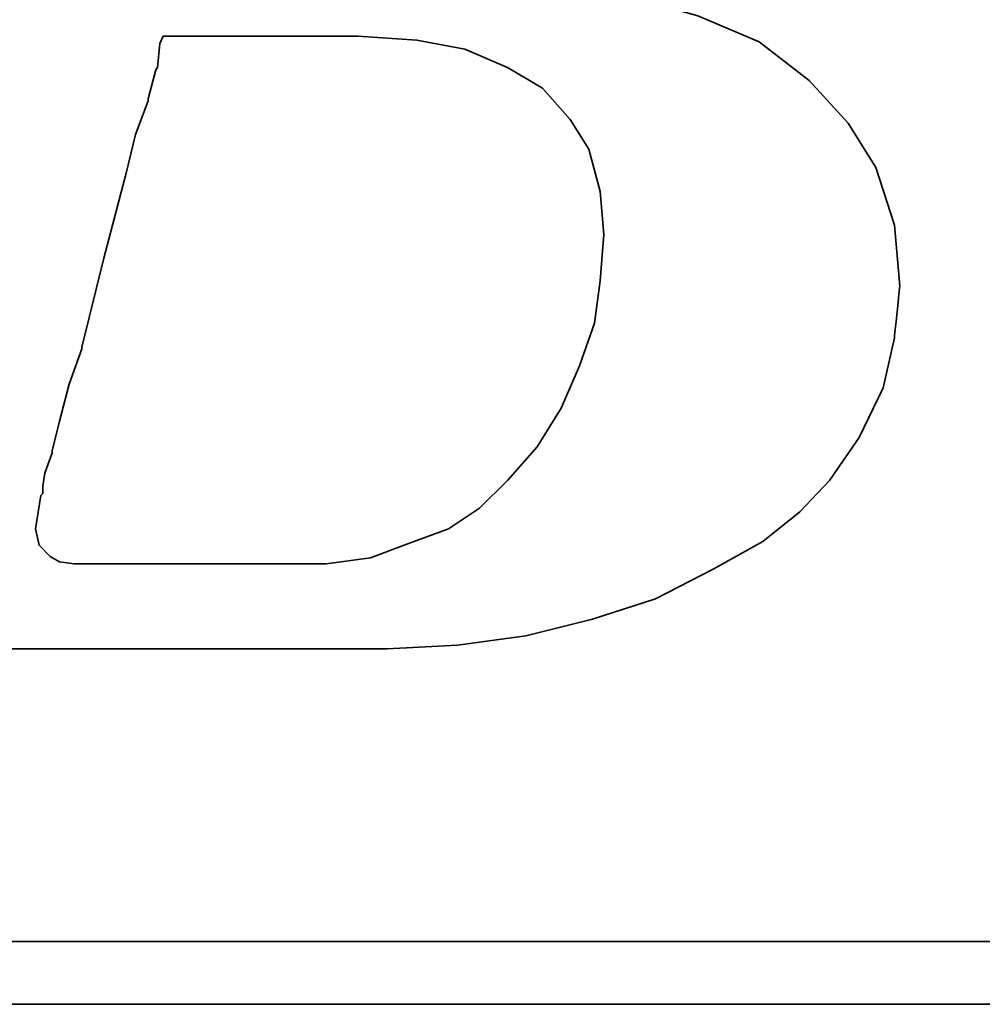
# Model space of a CAD drawing. Extents: x 384 to 530, y 258 to 355.
# Tile 21 of 62: x 498.396 to 499.374, y 316.872 to 317.873. Entities that reach past the tile are written whole.
import ezdxf

# ---------------------------------------------------------------- set-up
doc = ezdxf.new("R2010")
doc.units = 0
doc.header["$LTSCALE"] = 2
doc.header["$MEASUREMENT"] = 0
doc.layers.get('0').update_dxf_attribs({"linetype": 'CONTINUOUS'})

msp = doc.modelspace()

# ---------------------------------------------------------------- linework, layer by layer
at = {"lineweight": 35}
for points, knots in [([(498.1348, 317.3766), (498.1348, 317.3766), (498.1198, 317.3426), (498.1198, 317.3426), (498.1198, 317.3426), (498.1198, 317.3426), (498.1179, 317.3389), (498.1179, 317.3389), (498.1179, 317.3389), (498.1179, 317.3389), (498.1179, 317.3369), (498.1179, 317.3369), (498.1179, 317.3369), (498.1179, 317.3369), (498.0955, 317.3146), (498.0955, 317.3146), (498.0955, 317.3146), (498.0955, 317.3146), (498.0936, 317.3146), (498.0936, 317.3146), (498.0936, 317.3146), (498.0936, 317.3146), (498.0916, 317.3126), (498.0916, 317.3126), (498.0916, 317.3126), (498.0916, 317.3126), (498.0614, 317.2975), (498.0614, 317.2975), (498.0614, 317.2975), (498.0614, 317.2975), (498.0579, 317.2975), (498.0579, 317.2975), (498.0579, 317.2975), (498.0579, 317.2975), (498.0559, 317.2958), (498.0559, 317.2958), (498.0559, 317.2958), (498.0559, 317.2958), (498.0218, 317.2918), (498.0218, 317.2918), (498.0218, 317.2918), (498.0218, 317.2918), (498.0202, 317.2918), (498.0202, 317.2918), (498.0202, 317.2918), (498.0202, 317.2918), (498.0163, 317.2918), (498.0163, 317.2918), (498.0163, 317.2918), (498.0163, 317.2918), (498.0049, 317.2918), (498.0049, 317.2918), (498.0049, 317.2918), (498.0049, 317.2918), (497.9747, 317.2918), (497.9747, 317.2918), (497.9747, 317.2918), (497.9747, 317.2918), (497.9449, 317.2918), (497.9449, 317.2918), (497.9449, 317.2918), (497.9449, 317.2918), (497.941, 317.2918), (497.941, 317.2918), (497.941, 317.2918), (497.941, 317.2918), (497.941, 317.2901), (497.941, 317.2901), (497.941, 317.2901), (497.941, 317.2901), (497.939, 317.2881), (497.939, 317.2881), (497.939, 317.2881), (497.939, 317.2881), (497.9315, 317.2601), (497.9315, 317.2601), (497.9315, 317.2601), (497.9315, 317.2601), (497.926, 317.2336), (497.926, 317.2336), (497.926, 317.2336), (497.926, 317.2336), (497.9296, 317.2336), (497.9296, 317.2336), (497.9296, 317.2336), (497.9296, 317.2336), (497.9449, 317.2336), (497.9449, 317.2336), (497.9449, 317.2336), (497.9449, 317.2336), (497.9861, 317.2336), (497.9861, 317.2336), (497.9861, 317.2336), (497.9861, 317.2336), (498.0428, 317.2336), (498.0428, 317.2336), (498.0428, 317.2336), (498.0428, 317.2336), (498.1065, 317.2336), (498.1065, 317.2336), (498.1065, 317.2336), (498.1065, 317.2336), (498.1818, 317.2336), (498.1818, 317.2336), (498.1818, 317.2336), (498.1818, 317.2336), (498.3364, 317.2336), (498.3364, 317.2336), (498.3364, 317.2336), (498.3364, 317.2336), (498.4945, 317.2336), (498.4945, 317.2336), (498.4945, 317.2336), (498.4945, 317.2336), (498.5698, 317.2336), (498.5698, 317.2336), (498.5698, 317.2336), (498.5698, 317.2336), (498.6338, 317.2336), (498.6338, 317.2336), (498.6338, 317.2336), (498.6338, 317.2336), (498.6903, 317.2336), (498.6903, 317.2336), (498.6903, 317.2336), (498.6903, 317.2336), (498.7315, 317.2336), (498.7315, 317.2336), (498.7315, 317.2336), (498.7315, 317.2336), (498.7468, 317.2336), (498.7468, 317.2336), (498.7468, 317.2336), (498.7468, 317.2336), (498.7581, 317.2336), (498.7581, 317.2336), (498.7581, 317.2336), (498.7581, 317.2336), (498.7656, 317.2336), (498.7656, 317.2336), (498.7656, 317.2336), (498.7656, 317.2336), (498.7691, 317.2336), (498.7691, 317.2336), (498.7691, 317.2336), (498.7691, 317.2336), (498.8409, 317.2373), (498.8409, 317.2373), (498.8409, 317.2373), (498.8409, 317.2373), (498.9104, 317.2467), (498.9104, 317.2467), (498.9104, 317.2467), (498.9104, 317.2467), (498.9782, 317.2636), (498.9782, 317.2636), (498.9782, 317.2636), (498.9782, 317.2636), (499.0422, 317.2844), (499.0422, 317.2844), (499.0422, 317.2844), (499.0422, 317.2844), (499.1006, 317.3146), (499.1006, 317.3146), (499.1006, 317.3146), (499.1006, 317.3146), (499.1512, 317.3426), (499.1512, 317.3426), (499.1512, 317.3426), (499.1512, 317.3426), (499.1889, 317.3728), (499.1889, 317.3728), (499.1889, 317.3728), (499.1889, 317.3728), (499.2191, 317.4048), (499.2191, 317.4048), (499.2191, 317.4048), (499.2191, 317.4048), (499.2493, 317.4484), (499.2493, 317.4484), (499.2493, 317.4484), (499.2493, 317.4484), (499.2736, 317.499), (499.2736, 317.499), (499.2736, 317.499), (499.2736, 317.499), (499.285, 317.55), (499.285, 317.55), (499.285, 317.55), (499.285, 317.55), (499.2905, 317.6025), (499.2905, 317.6025), (499.2905, 317.6025), (499.2905, 317.6025), (499.285, 317.6645), (499.285, 317.6645), (499.285, 317.6645), (499.285, 317.6645), (499.2662, 317.723), (499.2662, 317.723), (499.2662, 317.723), (499.2662, 317.723), (499.2379, 317.7681), (499.2379, 317.7681), (499.2379, 317.7681), (499.2379, 317.7681), (499.1983, 317.8116), (499.1983, 317.8116), (499.1983, 317.8116), (499.1983, 317.8116), (499.1477, 317.8509), (499.1477, 317.8509), (499.1477, 317.8509), (499.1477, 317.8509), (499.0853, 317.8774), (499.0853, 317.8774), (499.0853, 317.8774), (499.0853, 317.8774), (499.012, 317.898), (499.012, 317.898), (499.012, 317.898), (499.012, 317.898), (498.9292, 317.9113), (498.9292, 317.9113), (498.9292, 317.9113), (498.9292, 317.9113), (498.8409, 317.9246), (498.8409, 317.9246), (498.8409, 317.9246), (498.8409, 317.9246), (498.9311, 317.9376), (498.9311, 317.9376), (498.9311, 317.9376), (498.9311, 317.9376), (498.9837, 317.945), (498.9837, 317.945), (498.9837, 317.945), (498.9837, 317.945), (499.0347, 317.9544), (499.0347, 317.9544), (499.0347, 317.9544), (499.0347, 317.9544), (499.0838, 317.9676), (499.0838, 317.9676), (499.0838, 317.9676), (499.0838, 317.9676), (499.1249, 317.9827), (499.1249, 317.9827), (499.1249, 317.9827), (499.1249, 317.9827), (499.1665, 317.996), (499.1665, 317.996), (499.1665, 317.996), (499.1665, 317.996), (499.1983, 318.0149), (499.1983, 318.0149), (499.1983, 318.0149), (499.1983, 318.0149), (499.2285, 318.0317), (499.2285, 318.0317), (499.2285, 318.0317), (499.2285, 318.0317), (499.255, 318.0545), (499.255, 318.0545), (499.255, 318.0545), (499.255, 318.0545), (499.2983, 318.1016), (499.2983, 318.1016), (499.2983, 318.1016), (499.2983, 318.1016), (499.3301, 318.1502), (499.3301, 318.1502), (499.3301, 318.1502), (499.3301, 318.1502), (499.3454, 318.2106), (499.3454, 318.2106), (499.3454, 318.2106), (499.3454, 318.2106), (499.3509, 318.2689), (499.3509, 318.2689), (499.3509, 318.2689), (499.3509, 318.2689), (499.347, 318.3271), (499.347, 318.3271), (499.347, 318.3271), (499.347, 318.3271), (499.3301, 318.3801), (499.3301, 318.3801), (499.3301, 318.3801), (499.3301, 318.3801), (499.3019, 318.4233), (499.3019, 318.4233), (499.3019, 318.4233), (499.3019, 318.4233), (499.2585, 318.4664), (499.2585, 318.4664), (499.2585, 318.4664), (499.2585, 318.4664), (499.206, 318.4986), (499.206, 318.4986), (499.206, 318.4986), (499.206, 318.4986), (499.1438, 318.5213), (499.1438, 318.5213), (499.1438, 318.5213), (499.1438, 318.5213), (499.0704, 318.5343), (499.0704, 318.5343), (499.0704, 318.5343), (499.0704, 318.5343), (498.9837, 318.5417), (498.9837, 318.5417), (498.9837, 318.5417), (498.9837, 318.5417), (498.9763, 318.5417), (498.9763, 318.5417), (498.9763, 318.5417), (498.9763, 318.5417), (498.95, 318.5417), (498.95, 318.5417), (498.95, 318.5417), (498.95, 318.5417), (498.9123, 318.5417), (498.9123, 318.5417), (498.9123, 318.5417), (498.9123, 318.5417), (498.8633, 318.5417), (498.8633, 318.5417), (498.8633, 318.5417), (498.8633, 318.5417), (498.8033, 318.5417), (498.8033, 318.5417), (498.8033, 318.5417), (498.8033, 318.5417), (498.7393, 318.5417), (498.7393, 318.5417), (498.7393, 318.5417), (498.7393, 318.5417), (498.5959, 318.5417), (498.5959, 318.5417), (498.5959, 318.5417), (498.5959, 318.5417), (498.4529, 318.5417), (498.4529, 318.5417), (498.4529, 318.5417), (498.4529, 318.5417), (498.389, 318.5417), (498.389, 318.5417), (498.389, 318.5417), (498.389, 318.5417), (498.329, 318.5417), (498.329, 318.5417), (498.329, 318.5417), (498.329, 318.5417), (498.2799, 318.5417), (498.2799, 318.5417), (498.2799, 318.5417), (498.2799, 318.5417), (498.2405, 318.5417), (498.2405, 318.5417), (498.2405, 318.5417), (498.2405, 318.5417), (498.2195, 318.5417), (498.2195, 318.5417), (498.2195, 318.5417), (498.2195, 318.5417), (498.2195, 318.54), (498.2195, 318.54), (498.2195, 318.54), (498.2195, 318.54), (498.2175, 318.5382), (498.2175, 318.5382), (498.2175, 318.5382), (498.2175, 318.5382), (498.2101, 318.508), (498.2101, 318.508), (498.2101, 318.508), (498.2101, 318.508), (498.2046, 318.4837), (498.2046, 318.4837), (498.2046, 318.4837), (498.2046, 318.4837), (498.2458, 318.4837), (498.2458, 318.4837), (498.2458, 318.4837), (498.2458, 318.4837), (498.2834, 318.4837), (498.2834, 318.4837), (498.2834, 318.4837), (498.2834, 318.4837), (498.295, 318.4837), (498.295, 318.4837), (498.295, 318.4837), (498.295, 318.4837), (498.2985, 318.4837), (498.2985, 318.4837), (498.2985, 318.4837), (498.2985, 318.4837), (498.325, 318.4837), (498.325, 318.4837), (498.325, 318.4837), (498.325, 318.4837), (498.327, 318.4837), (498.327, 318.4837), (498.327, 318.4837), (498.327, 318.4837), (498.329, 318.4815), (498.329, 318.4815), (498.329, 318.4815), (498.329, 318.4815), (498.3458, 318.4778), (498.3458, 318.4778), (498.3458, 318.4778), (498.3458, 318.4778), (498.3647, 318.4743), (498.3647, 318.4743), (498.3647, 318.4743), (498.3647, 318.4743), (498.3662, 318.4743), (498.3662, 318.4743), (498.3662, 318.4743), (498.3662, 318.4743), (498.3776, 318.4703), (498.3776, 318.4703), (498.3776, 318.4703), (498.3776, 318.4703), (498.3815, 318.4703), (498.3815, 318.4703), (498.3815, 318.4703), (498.3815, 318.4703), (498.3835, 318.4664), (498.3835, 318.4664), (498.3835, 318.4664), (498.3835, 318.4664), (498.3964, 318.4513), (498.3964, 318.4513), (498.3964, 318.4513), (498.3964, 318.4513), (498.3984, 318.4495), (498.3984, 318.4495), (498.3984, 318.4495), (498.3984, 318.4495), (498.3984, 318.4476), (498.3984, 318.4476), (498.3984, 318.4476), (498.3984, 318.4476), (498.4058, 318.4252), (498.4058, 318.4252), (498.4058, 318.4252), (498.4058, 318.4252), (498.4078, 318.4213), (498.4078, 318.4213), (498.4078, 318.4213), (498.4078, 318.4213), (498.4058, 318.4178), (498.4058, 318.4178), (498.4058, 318.4178), (498.4058, 318.4178), (498.4004, 318.3856), (498.4004, 318.3856), (498.4004, 318.3856), (498.4004, 318.3856), (498.4004, 318.3742), (498.4004, 318.3742), (498.4004, 318.3742), (498.4004, 318.3742), (498.4004, 318.3723), (498.4004, 318.3723), (498.4004, 318.3723), (498.4004, 318.3723), (498.3984, 318.3707), (498.3984, 318.3707), (498.3984, 318.3707), (498.3984, 318.3707), (498.3947, 318.3593), (498.3947, 318.3593), (498.3947, 318.3593), (498.3947, 318.3593), (498.389, 318.3424), (498.389, 318.3424), (498.389, 318.3424), (498.389, 318.3424), (498.3835, 318.3197), (498.3835, 318.3197), (498.3835, 318.3197), (498.3835, 318.3197), (498.3756, 318.2934), (498.3756, 318.2934), (498.3756, 318.2934), (498.3756, 318.2934), (498.3588, 318.2293), (498.3588, 318.2293), (498.3588, 318.2293), (498.3588, 318.2293), (498.3384, 318.1502), (498.3384, 318.1502), (498.3384, 318.1502), (498.3384, 318.1502), (498.3156, 318.0655), (498.3156, 318.0655), (498.3156, 318.0655), (498.3156, 318.0655), (498.2666, 317.8828), (498.2666, 317.8828), (498.2666, 317.8828), (498.2666, 317.8828), (498.2175, 317.6987), (498.2175, 317.6987), (498.2175, 317.6987), (498.2175, 317.6987), (498.1952, 317.612), (498.1952, 317.612), (498.1952, 317.612), (498.1952, 317.612), (498.1744, 317.5366), (498.1744, 317.5366), (498.1744, 317.5366), (498.1744, 317.5366), (498.1575, 317.4725), (498.1575, 317.4725), (498.1575, 317.4725), (498.1575, 317.4725), (498.1518, 317.4462), (498.1518, 317.4462), (498.1518, 317.4462), (498.1518, 317.4462), (498.1461, 317.4219), (498.1461, 317.4219), (498.1461, 317.4219), (498.1461, 317.4219), (498.1461, 317.4201), (498.1461, 317.4201), (498.1461, 317.4201), (498.1461, 317.4201), (498.1406, 317.4048), (498.1406, 317.4048), (498.1406, 317.4048), (498.1406, 317.4048), (498.1367, 317.3897), (498.1367, 317.3897), (498.1367, 317.3897), (498.1367, 317.3897), (498.1367, 317.384), (498.1367, 317.384), (498.1367, 317.384), (498.1367, 317.384), (498.1367, 317.3805), (498.1367, 317.3805), (498.1367, 317.3805), (498.1367, 317.3805), (498.1367, 317.3785), (498.1367, 317.3785), (498.1367, 317.3785), (498.1367, 317.3785), (498.1348, 317.3766), (498.1348, 317.3766)], [0, 0, 0, 0, 0.007194, 0.007194, 0.007194, 0.007194, 0.014388, 0.014388, 0.014388, 0.014388, 0.021583, 0.021583, 0.021583, 0.021583, 0.028777, 0.028777, 0.028777, 0.028777, 0.035971, 0.035971, 0.035971, 0.035971, 0.043165, 0.043165, 0.043165, 0.043165, 0.05036, 0.05036, 0.05036, 0.05036, 0.057554, 0.057554, 0.057554, 0.057554, 0.064748, 0.064748, 0.064748, 0.064748, 0.071942, 0.071942, 0.071942, 0.071942, 0.079137, 0.079137, 0.079137, 0.079137, 0.086331, 0.086331, 0.086331, 0.086331, 0.093525, 0.093525, 0.093525, 0.093525, 0.100719, 0.100719, 0.100719, 0.100719, 0.107914, 0.107914, 0.107914, 0.107914, 0.115108, 0.115108, 0.115108, 0.115108, 0.122302, 0.122302, 0.122302, 0.122302, 0.129496, 0.129496, 0.129496, 0.129496, 0.136691, 0.136691, 0.136691, 0.136691, 0.143885, 0.143885, 0.143885, 0.143885, 0.151079, 0.151079, 0.151079, 0.151079, 0.158273, 0.158273, 0.158273, 0.158273, 0.165468, 0.165468, 0.165468, 0.165468, 0.172662, 0.172662, 0.172662, 0.172662, 0.179856, 0.179856, 0.179856, 0.179856, 0.18705, 0.18705, 0.18705, 0.18705, 0.194245, 0.194245, 0.194245, 0.194245, 0.201439, 0.201439, 0.201439, 0.201439, 0.208633, 0.208633, 0.208633, 0.208633, 0.215827, 0.215827, 0.215827, 0.215827, 0.223022, 0.223022, 0.223022, 0.223022, 0.230216, 0.230216, 0.230216, 0.230216, 0.23741, 0.23741, 0.23741, 0.23741, 0.244604, 0.244604, 0.244604, 0.244604, 0.251799, 0.251799, 0.251799, 0.251799, 0.258993, 0.258993, 0.258993, 0.258993, 0.266187, 0.266187, 0.266187, 0.266187, 0.273381, 0.273381, 0.273381, 0.273381, 0.280576, 0.280576, 0.280576, 0.280576, 0.28777, 0.28777, 0.28777, 0.28777, 0.294964, 0.294964, 0.294964, 0.294964, 0.302158, 0.302158, 0.302158, 0.302158, 0.309353, 0.309353, 0.309353, 0.309353, 0.316547, 0.316547, 0.316547, 0.316547, 0.323741, 0.323741, 0.323741, 0.323741, 0.330935, 0.330935, 0.330935, 0.330935, 0.338129, 0.338129, 0.338129, 0.33813, 0.345324, 0.345324, 0.345324, 0.345324, 0.352518, 0.352518, 0.352518, 0.352518, 0.359712, 0.359712, 0.359712, 0.359712, 0.366906, 0.366906, 0.366906, 0.366906, 0.374101, 0.374101, 0.374101, 0.374101, 0.381295, 0.381295, 0.381295, 0.381295, 0.388489, 0.388489, 0.388489, 0.388489, 0.395683, 0.395683, 0.395683, 0.395683, 0.402878, 0.402878, 0.402878, 0.402878, 0.410072, 0.410072, 0.410072, 0.410072, 0.417266, 0.417266, 0.417266, 0.417266, 0.42446, 0.42446, 0.42446, 0.42446, 0.431655, 0.431655, 0.431655, 0.431655, 0.438849, 0.438849, 0.438849, 0.438849, 0.446043, 0.446043, 0.446043, 0.446043, 0.453237, 0.453237, 0.453237, 0.453237, 0.460432, 0.460432, 0.460432, 0.460432, 0.467626, 0.467626, 0.467626, 0.467626, 0.47482, 0.47482, 0.47482, 0.47482, 0.482014, 0.482014, 0.482014, 0.482014, 0.489209, 0.489209, 0.489209, 0.489209, 0.496403, 0.496403, 0.496403, 0.496403, 0.503597, 0.503597, 0.503597, 0.503597, 0.510791, 0.510791, 0.510791, 0.510791, 0.517986, 0.517986, 0.517986, 0.517986, 0.52518, 0.52518, 0.52518, 0.52518, 0.532374, 0.532374, 0.532374, 0.532374, 0.539568, 0.539568, 0.539568, 0.539568, 0.546763, 0.546763, 0.546763, 0.546763, 0.553957, 0.553957, 0.553957, 0.553957, 0.561151, 0.561151, 0.561151, 0.561151, 0.568345, 0.568345, 0.568345, 0.568345, 0.57554, 0.57554, 0.57554, 0.57554, 0.582734, 0.582734, 0.582734, 0.582734, 0.589928, 0.589928, 0.589928, 0.589928, 0.597122, 0.597122, 0.597122, 0.597122, 0.604317, 0.604317, 0.604317, 0.604317, 0.611511, 0.611511, 0.611511, 0.611511, 0.618705, 0.618705, 0.618705, 0.618705, 0.625899, 0.625899, 0.625899, 0.625899, 0.633094, 0.633094, 0.633094, 0.633094, 0.640288, 0.640288, 0.640288, 0.640288, 0.647482, 0.647482, 0.647482, 0.647482, 0.654676, 0.654676, 0.654676, 0.654676, 0.661871, 0.661871, 0.661871, 0.661871, 0.669065, 0.669065, 0.669065, 0.669065, 0.676259, 0.676259, 0.676259, 0.676259, 0.683453, 0.683453, 0.683453, 0.683453, 0.690647, 0.690647, 0.690647, 0.690647, 0.697842, 0.697842, 0.697842, 0.697842, 0.705036, 0.705036, 0.705036, 0.705036, 0.71223, 0.71223, 0.71223, 0.71223, 0.719424, 0.719424, 0.719424, 0.719424, 0.726619, 0.726619, 0.726619, 0.726619, 0.733813, 0.733813, 0.733813, 0.733813, 0.741007, 0.741007, 0.741007, 0.741007, 0.748201, 0.748201, 0.748201, 0.748201, 0.755396, 0.755396, 0.755396, 0.755396, 0.76259, 0.76259, 0.76259, 0.76259, 0.769784, 0.769784, 0.769784, 0.769784, 0.776978, 0.776978, 0.776978, 0.776978, 0.784173, 0.784173, 0.784173, 0.784173, 0.791367, 0.791367, 0.791367, 0.791367, 0.798561, 0.798561, 0.798561, 0.798561, 0.805755, 0.805755, 0.805755, 0.805755, 0.81295, 0.81295, 0.81295, 0.81295, 0.820144, 0.820144, 0.820144, 0.820144, 0.827338, 0.827338, 0.827338, 0.827338, 0.834532, 0.834532, 0.834532, 0.834532, 0.841727, 0.841727, 0.841727, 0.841727, 0.848921, 0.848921, 0.848921, 0.848921, 0.856115, 0.856115, 0.856115, 0.856115, 0.863309, 0.863309, 0.863309, 0.863309, 0.870504, 0.870504, 0.870504, 0.870504, 0.877698, 0.877698, 0.877698, 0.877698, 0.884892, 0.884892, 0.884892, 0.884892, 0.892086, 0.892086, 0.892086, 0.892086, 0.899281, 0.899281, 0.899281, 0.899281, 0.906475, 0.906475, 0.906475, 0.906475, 0.913669, 0.913669, 0.913669, 0.913669, 0.920863, 0.920863, 0.920863, 0.920863, 0.928058, 0.928058, 0.928058, 0.928058, 0.935252, 0.935252, 0.935252, 0.935252, 0.942446, 0.942446, 0.942446, 0.942446, 0.94964, 0.94964, 0.94964, 0.94964, 0.956835, 0.956835, 0.956835, 0.956835, 0.964029, 0.964029, 0.964029, 0.964029, 0.971223, 0.971223, 0.971223, 0.971223, 0.978417, 0.978417, 0.978417, 0.978417, 0.985612, 0.985612, 0.985612, 0.985612, 0.992806, 0.992806, 0.992806, 0.992806, 1, 1, 1, 1]), ([(498.419, 317.3993), (498.419, 317.3993), (498.419, 317.3917), (498.419, 317.3917), (498.419, 317.3917), (498.419, 317.3917), (498.4172, 317.3897), (498.4172, 317.3897), (498.4172, 317.3897), (498.4172, 317.3897), (498.4117, 317.3558), (498.4117, 317.3558), (498.4117, 317.3558), (498.4117, 317.3558), (498.4153, 317.3389), (498.4153, 317.3389), (498.4153, 317.3389), (498.4153, 317.3389), (498.4266, 317.3275), (498.4266, 317.3275), (498.4266, 317.3275), (498.4266, 317.3275), (498.4361, 317.3222), (498.4361, 317.3222), (498.4361, 317.3222), (498.4361, 317.3222), (498.451, 317.3201), (498.451, 317.3201), (498.451, 317.3201), (498.451, 317.3201), (498.4757, 317.3201), (498.4757, 317.3201), (498.4757, 317.3201), (498.4757, 317.3201), (498.502, 317.3201), (498.502, 317.3201), (498.502, 317.3201), (498.502, 317.3201), (498.5094, 317.3201), (498.5094, 317.3201), (498.5094, 317.3201), (498.5094, 317.3201), (498.5284, 317.3201), (498.5284, 317.3201), (498.5284, 317.3201), (498.5284, 317.3201), (498.5808, 317.3201), (498.5808, 317.3201), (498.5808, 317.3201), (498.5808, 317.3201), (498.6338, 317.3201), (498.6338, 317.3201), (498.6338, 317.3201), (498.6338, 317.3201), (498.6526, 317.3201), (498.6526, 317.3201), (498.6526, 317.3201), (498.6526, 317.3201), (498.6581, 317.3201), (498.6581, 317.3201), (498.6581, 317.3201), (498.6581, 317.3201), (498.7071, 317.3201), (498.7071, 317.3201), (498.7071, 317.3201), (498.7071, 317.3201), (498.7523, 317.326), (498.7523, 317.326), (498.7523, 317.326), (498.7523, 317.326), (498.7919, 317.3409), (498.7919, 317.3409), (498.7919, 317.3409), (498.7919, 317.3409), (498.8315, 317.3558), (498.8315, 317.3558), (498.8315, 317.3558), (498.8315, 317.3558), (498.8633, 317.3766), (498.8633, 317.3766), (498.8633, 317.3766), (498.8633, 317.3766), (498.8915, 317.4048), (498.8915, 317.4048), (498.8915, 317.4048), (498.8915, 317.4048), (498.9217, 317.4389), (498.9217, 317.4389), (498.9217, 317.4389), (498.9217, 317.4389), (498.9461, 317.4782), (498.9461, 317.4782), (498.9461, 317.4782), (498.9461, 317.4782), (498.9649, 317.5215), (498.9649, 317.5215), (498.9649, 317.5215), (498.9649, 317.5215), (498.9802, 317.5649), (498.9802, 317.5649), (498.9802, 317.5649), (498.9802, 317.5649), (498.9857, 317.608), (498.9857, 317.608), (498.9857, 317.608), (498.9857, 317.608), (498.9896, 317.6551), (498.9896, 317.6551), (498.9896, 317.6551), (498.9896, 317.6551), (498.9857, 317.6987), (498.9857, 317.6987), (498.9857, 317.6987), (498.9857, 317.6987), (498.9743, 317.7418), (498.9743, 317.7418), (498.9743, 317.7418), (498.9743, 317.7418), (498.9555, 317.7718), (498.9555, 317.7718), (498.9555, 317.7718), (498.9555, 317.7718), (498.9272, 317.8038), (498.9272, 317.8038), (498.9272, 317.8038), (498.9272, 317.8038), (498.8915, 317.8248), (498.8915, 317.8248), (498.8915, 317.8248), (498.8915, 317.8248), (498.8482, 317.8434), (498.8482, 317.8434), (498.8482, 317.8434), (498.8482, 317.8434), (498.7995, 317.8528), (498.7995, 317.8528), (498.7995, 317.8528), (498.7995, 317.8528), (498.7393, 317.8568), (498.7393, 317.8568), (498.7393, 317.8568), (498.7393, 317.8568), (498.7354, 317.8568), (498.7354, 317.8568), (498.7354, 317.8568), (498.7354, 317.8568), (498.7279, 317.8568), (498.7279, 317.8568), (498.7279, 317.8568), (498.7279, 317.8568), (498.7052, 317.8568), (498.7052, 317.8568), (498.7052, 317.8568), (498.7052, 317.8568), (498.675, 317.8568), (498.675, 317.8568), (498.675, 317.8568), (498.675, 317.8568), (498.6375, 317.8568), (498.6375, 317.8568), (498.6375, 317.8568), (498.6375, 317.8568), (498.5996, 317.8568), (498.5996, 317.8568), (498.5996, 317.8568), (498.5996, 317.8568), (498.562, 317.8568), (498.562, 317.8568), (498.562, 317.8568), (498.562, 317.8568), (498.5416, 317.8568), (498.5416, 317.8568), (498.5416, 317.8568), (498.5416, 317.8568), (498.5379, 317.8493), (498.5379, 317.8493), (498.5379, 317.8493), (498.5379, 317.8493), (498.5357, 317.8248), (498.5357, 317.8248), (498.5357, 317.8248), (498.5357, 317.8248), (498.5341, 317.8226), (498.5341, 317.8226), (498.5341, 317.8226), (498.5341, 317.8226), (498.5263, 317.7928), (498.5263, 317.7928), (498.5263, 317.7928), (498.5263, 317.7928), (498.5263, 317.7909), (498.5263, 317.7909), (498.5263, 317.7909), (498.5263, 317.7909), (498.5133, 317.7567), (498.5133, 317.7567), (498.5133, 317.7567), (498.5133, 317.7567), (498.5039, 317.7173), (498.5039, 317.7173), (498.5039, 317.7173), (498.5039, 317.7173), (498.4812, 317.6308), (498.4812, 317.6308), (498.4812, 317.6308), (498.4812, 317.6308), (498.4588, 317.5404), (498.4588, 317.5404), (498.4588, 317.5404), (498.4588, 317.5404), (498.4588, 317.5386), (498.4588, 317.5386), (498.4588, 317.5386), (498.4588, 317.5386), (498.4457, 317.5029), (498.4457, 317.5029), (498.4457, 317.5029), (498.4457, 317.5029), (498.4361, 317.465), (498.4361, 317.465), (498.4361, 317.465), (498.4361, 317.465), (498.4286, 317.435), (498.4286, 317.435), (498.4286, 317.435), (498.4286, 317.435), (498.4286, 317.4331), (498.4286, 317.4331), (498.4286, 317.4331), (498.4286, 317.4331), (498.4211, 317.4123), (498.4211, 317.4123), (498.4211, 317.4123), (498.4211, 317.4123), (498.419, 317.3993), (498.419, 317.3993)], [0, 0, 0, 0, 0.016949, 0.016949, 0.016949, 0.016949, 0.033898, 0.033898, 0.033898, 0.033898, 0.050847, 0.050847, 0.050847, 0.050847, 0.067797, 0.067797, 0.067797, 0.067797, 0.084746, 0.084746, 0.084746, 0.084746, 0.101695, 0.101695, 0.101695, 0.101695, 0.118644, 0.118644, 0.118644, 0.118644, 0.135593, 0.135593, 0.135593, 0.135593, 0.152542, 0.152542, 0.152542, 0.152542, 0.169492, 0.169492, 0.169492, 0.169492, 0.186441, 0.186441, 0.186441, 0.186441, 0.20339, 0.20339, 0.20339, 0.20339, 0.220339, 0.220339, 0.220339, 0.220339, 0.237288, 0.237288, 0.237288, 0.237288, 0.254237, 0.254237, 0.254237, 0.254237, 0.271186, 0.271186, 0.271186, 0.271186, 0.288136, 0.288136, 0.288136, 0.288136, 0.305085, 0.305085, 0.305085, 0.305085, 0.322034, 0.322034, 0.322034, 0.322034, 0.338983, 0.338983, 0.338983, 0.338983, 0.355932, 0.355932, 0.355932, 0.355932, 0.372881, 0.372881, 0.372881, 0.372881, 0.389831, 0.389831, 0.389831, 0.389831, 0.40678, 0.40678, 0.40678, 0.40678, 0.423729, 0.423729, 0.423729, 0.423729, 0.440678, 0.440678, 0.440678, 0.440678, 0.457627, 0.457627, 0.457627, 0.457627, 0.474576, 0.474576, 0.474576, 0.474576, 0.491525, 0.491525, 0.491525, 0.491525, 0.508475, 0.508475, 0.508475, 0.508475, 0.525424, 0.525424, 0.525424, 0.525424, 0.542373, 0.542373, 0.542373, 0.542373, 0.559322, 0.559322, 0.559322, 0.559322, 0.576271, 0.576271, 0.576271, 0.576271, 0.59322, 0.59322, 0.59322, 0.59322, 0.610169, 0.610169, 0.610169, 0.61017, 0.627119, 0.627119, 0.627119, 0.627119, 0.644068, 0.644068, 0.644068, 0.644068, 0.661017, 0.661017, 0.661017, 0.661017, 0.677966, 0.677966, 0.677966, 0.677966, 0.694915, 0.694915, 0.694915, 0.694915, 0.711864, 0.711864, 0.711864, 0.711864, 0.728814, 0.728814, 0.728814, 0.728814, 0.745763, 0.745763, 0.745763, 0.745763, 0.762712, 0.762712, 0.762712, 0.762712, 0.779661, 0.779661, 0.779661, 0.779661, 0.79661, 0.79661, 0.79661, 0.79661, 0.813559, 0.813559, 0.813559, 0.813559, 0.830508, 0.830508, 0.830508, 0.830508, 0.847458, 0.847458, 0.847458, 0.847458, 0.864407, 0.864407, 0.864407, 0.864407, 0.881356, 0.881356, 0.881356, 0.881356, 0.898305, 0.898305, 0.898305, 0.898305, 0.915254, 0.915254, 0.915254, 0.915254, 0.932203, 0.932203, 0.932203, 0.932203, 0.949153, 0.949153, 0.949153, 0.949153, 0.966102, 0.966102, 0.966102, 0.966102, 0.983051, 0.983051, 0.983051, 0.983051, 1, 1, 1, 1]), ([(509.1635, 317.1714), (509.1635, 317.1714), (509.1635, 316.9511), (509.1635, 316.9511), (509.1635, 316.9511), (509.1635, 316.9511), (509.1635, 316.936), (509.1635, 316.936), (509.1635, 316.936), (509.1635, 316.936), (509.1484, 316.936), (509.1484, 316.936), (509.1484, 316.936), (509.1484, 316.936), (496.2772, 316.936), (496.2772, 316.936), (496.2772, 316.936), (496.2772, 316.936), (496.2772, 316.8721), (496.2772, 316.8721), (496.2772, 316.8721), (496.2772, 316.8721), (509.7114, 316.8721), (509.7114, 316.8721), (509.7114, 316.8721), (509.7114, 316.8721), (509.1635, 317.1714), (509.1635, 317.1714)], [0, 0, 0, 0, 0.142857, 0.142857, 0.142857, 0.142857, 0.285714, 0.285714, 0.285714, 0.285714, 0.428571, 0.428571, 0.428571, 0.428571, 0.571429, 0.571429, 0.571429, 0.571429, 0.714286, 0.714286, 0.714286, 0.714286, 0.857143, 0.857143, 0.857143, 0.857143, 1, 1, 1, 1])]:
    msp.add_open_spline(points, degree=3, knots=knots, dxfattribs=at)

doc.saveas('drawing.dxf')
